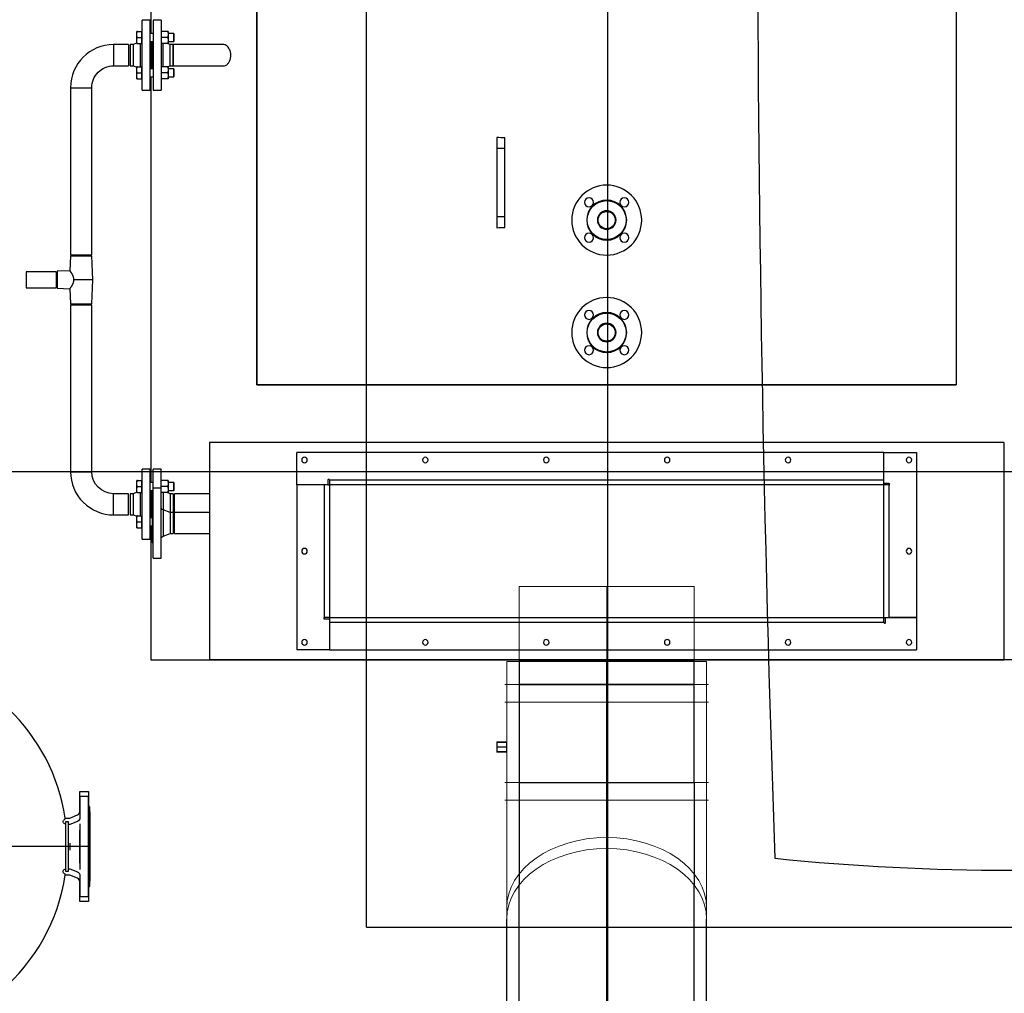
# Model space of a CAD drawing. Header units: millimetres. Extents: x 226749 to 325316, y -44191 to 40236.
# Tile 68 of 164: x 292774 to 294745, y 2736 to 4684. Entities that reach past the tile are written whole.
import ezdxf
from ezdxf.enums import TextEntityAlignment as Align

# ---------------------------------------------------------------- set-up
doc = ezdxf.new("R2010")
doc.units = ezdxf.units.MM
doc.header["$LTSCALE"] = 100
for name, pattern in [('ACAD_ISO10W100', [18.5, 12, -3, 0.5, -3]), ('CENTERX2', [20.32, 12.7, -2.54, 2.54, -2.54]), ('DASHDOT', [25.4, 12.7, -6.35, 0, -6.35]), ('S10', [0, 0]), ('SL0', [0, 0]), ('SL2', [1.125, 0.75, -0.125, 0.125, -0.125])]:
    doc.linetypes.add(name, pattern=pattern)
for name, color, linetype in [('_Poujoulat AXIS', 7, 'ACAD_ISO10W100'), ('_Poujoulat Dualinox internal', 1, 'CENTERX2'), ('_Poujoulat Layout Dimensions', 255, 'Continuous'), ('_Poujoulat Notes', 10, 'Continuous'), ('FUNDAMENTY', 6, 'Continuous'), ('K_OSIE', 2, 'DASHDOT'), ('K_URZĄDZENIA', 4, 'Continuous'), ('KG_BuildingAxis', 4, 'DASHDOT'), ('LINIEN', 7, 'Continuous')]:
    doc.layers.add(name, color=color, linetype=linetype)
doc.layers.add('_Poujoulat Dualinox external', color=160, linetype='Continuous', lineweight=5)

# ---------------------------------------------------------------- blocks, each defined once
blk = doc.blocks.new('FUNDAMENT')
at = {"layer": 'FUNDAMENTY'}
for p, q in [((89813.4, 76473.6), (89813.4, 73473.6)), ((91213.4, 76473.6), (91213.4, 73473.6)), ((89813.4, 73473.6), (91213.4, 73473.6))]:
    blk.add_line(p, q, dxfattribs=at)
blk = doc.blocks.new('*U795')
blk.add_line((-25.4, 28.1), (-25.4, 28.1))
at = {"layer": '_Poujoulat AXIS'}
for p in [(-71.4, 28.1), (124.6, 28.1)]:
    blk.add_line(p, (-25.4, 28.1), dxfattribs=at)
at = {"layer": '_Poujoulat Dualinox external'}
for p, q in [((-106.4, -175.9), (-106.4, 232.1)), ((-71.4, 228.1), (-71.4, 232.1)), ((-71.4, -171.9), (-71.4, -175.9))]:
    blk.add_line(p, q, dxfattribs=at)
for points in [[(-25.4, -171.9), (-25.4, 228.1), (-71.4, 228.1), (-71.4, -171.9)], [(-25.4, -146.9), (-25.4, 203.1), (124.6, 203.1), (124.6, -146.9)]]:
    blk.add_lwpolyline(points, close=True, dxfattribs=at)
at = {"layer": '_Poujoulat Dualinox internal'}
blk.add_lwpolyline([(-25.4, -146.9), (-25.4, 203.1), (-71.4, 203.1), (-71.4, -146.9)], close=True, dxfattribs=at)
at = {"layer": '_Poujoulat Notes', "flags": 10}
blk.add_attdef('NAZWA', text='', height=50, dxfattribs=at).set_placement((-48.4, 28.1), align=Align.MIDDLE)
blk = doc.blocks.new('*U799')
blk.add_line((0, 0), (0, 0))
at = {"layer": '_Poujoulat AXIS'}
for p, q in [((-125, 200), (-125, 220)), ((-196, 0), (0, 0))]:
    blk.add_line(p, q, dxfattribs=at)
at = {"layer": '_Poujoulat Dualinox external'}
for p, q in [((-231, -204), (-231, 204)), ((-196, 200), (-196, 204)), ((-196, -200), (-196, -204))]:
    blk.add_line(p, q, dxfattribs=at)
for points in [[(-114.5, 220), (-135.5, 220), (-135.5, 200), (-114.5, 200)], [(0, -200), (0, 200), (-196, 200), (-196, -200)]]:
    blk.add_lwpolyline(points, close=True, dxfattribs=at)
at = {"layer": '_Poujoulat Dualinox internal'}
for points in [[(-116, 220), (-134, 220), (-134, 200), (-116, 200)], [(0, -175), (0, 175), (-196, 175), (-196, -175)]]:
    blk.add_lwpolyline(points, close=True, dxfattribs=at)
at = {"layer": '_Poujoulat Notes', "flags": 10}
blk.add_attdef('NAZWA', text='', height=50, dxfattribs=at).set_placement((-98, 0), align=Align.MIDDLE)
blk = doc.blocks.new('*U803')
at = {"layer": '_Poujoulat Dualinox internal'}
h = blk.add_hatch(dxfattribs=at)
h.set_pattern_fill('HONEY', color=256, scale=5)
h.set_pattern_definition([(0, (-7420.062, 6199.217), (23.8125, 13.748153), [15.875, -31.75]), (120, (-7420.062, 6199.217), (-23.8125, 13.748153), [15.875, -31.75]), (60, (-7420.062, 6199.217), (5e-08, 27.496307), [-31.75, 15.875])])
h.paths.add_polyline_path([(0, 175, 0.414214), (-175, 0, 0.414214), (0, -175, 0.971277), (0, 0, -1)])
at = {"layer": '_Poujoulat AXIS'}
for p, q in [((0, -50), (0, 50)), ((-50, 0), (50, 0)), ((0, 0), (601, 0))]:
    blk.add_line(p, q, dxfattribs=at)
at = {"layer": '_Poujoulat Dualinox external', "lineweight": -3}
for p, q in [((-0.3, 200), (459.6, 200)), ((-0.3, -200), (459.6, -200))]:
    blk.add_line(p, q, dxfattribs=at)
at = {"layer": '_Poujoulat Dualinox external'}
blk.add_circle((0, 0), 200, dxfattribs=at)
blk.add_ellipse((459.6, 0), major_axis=(0, 200), ratio=0.707108, start_param=3.141593, end_param=6.283185, dxfattribs=at)
at = {"layer": '_Poujoulat Dualinox internal', "lineweight": -3}
for p, q in [((-0.3, 175), (528.1, 175)), ((-0.3, -175), (528.1, -175))]:
    blk.add_line(p, q, dxfattribs=at)
at = {"layer": '_Poujoulat Dualinox internal'}
blk.add_circle((0, 0), 175, dxfattribs=at)
for centre, start, end in [((0, 87.5), 90, 270), ((-2.6, -87.5), 271.6696, 88.3304)]:
    blk.add_arc(centre, 87.5, start, end, dxfattribs=at)
at = {"layer": '_Poujoulat Notes', "flags": 10}
blk.add_attdef('NAZWA', text='', height=50, dxfattribs=at).set_placement((259.3, 120.5), align=Align.MIDDLE)
blk = doc.blocks.new('KOCIOŁ_RZUT')
at = {"layer": 'K_URZĄDZENIA'}
for p, q in [((136447.9, 71443.9), (136447.9, 71326.4)), ((136012.9, 71326.4), (136012.9, 69736.4)), ((136012.9, 71326.4), (136447.9, 71326.4)), ((136447.9, 71326.4), (136447.9, 69736.4)), ((136447.9, 70531.4), (136447.9, 71326.4)), ((136447.9, 69736.4), (136447.9, 71326.4)), ((136032.9, 71086.4), (136032.9, 71151.4)), ((136032.9, 71151.4), (136362.9, 71151.4)), ((136362.9, 71089.4), (136362.9, 71151.4)), ((136362.9, 71151.4), (136427.9, 71151.4)), ((136362.9, 71151.4), (136362.9, 71096.4)), ((136427.9, 69976.4), (136427.9, 71151.4)), ((136094.9, 71096.4), (136094.9, 71086.4)), ((136097.9, 71096.4), (136362.9, 71096.4)), ((136097.9, 71096.4), (136097.9, 71086.4)), ((136094.9, 71086.4), (136032.9, 71086.4)), ((136087.9, 71086.4), (136032.9, 71086.4)), ((136032.9, 71086.4), (136032.9, 69911.4)), ((136087.9, 69976.4), (136087.9, 71086.4)), ((136097.9, 71086.4), (136094.9, 71086.4)), ((136362.9, 71086.4), (136097.9, 71086.4)), ((136097.9, 71086.4), (136097.9, 69976.4)), ((136372.9, 71089.4), (136362.9, 71089.4)), ((136362.9, 71086.4), (136362.9, 71089.4)), ((136362.9, 69976.4), (136362.9, 71086.4)), ((136372.9, 71086.4), (136362.9, 71086.4)), ((136372.9, 71086.4), (136372.9, 69976.4)), ((136447.9, 70531.4), (136447.9, 69736.4)), ((135424.2, 70327.4), (135403.3, 70327.4)), ((135424.2, 70311.4), (135424.2, 70327.4)), ((135561.6, 70327.4), (135424.2, 70327.4)), ((135561.6, 70327.4), (135561.6, 70311.4)), ((135582.5, 70327.4), (135561.6, 70327.4)), ((135402.5, 70311.4), (135424.2, 70311.4)), ((135424.2, 70311.4), (135561.6, 70311.4)), ((135561.6, 70311.4), (135583.3, 70311.4)), ((136087.9, 69976.4), (136097.9, 69976.4)), ((136087.9, 69973.4), (136097.9, 69973.4)), ((136097.9, 69976.4), (136362.9, 69976.4)), ((136097.9, 69973.4), (136097.9, 69976.4)), ((136097.9, 69973.4), (136097.9, 69911.4)), ((136362.9, 69976.4), (136365.9, 69976.4)), ((136362.9, 69976.4), (136362.9, 69966.4)), ((136365.9, 69966.4), (136365.9, 69976.4)), ((136365.9, 69976.4), (136427.9, 69976.4)), ((136372.9, 69976.4), (136427.9, 69976.4)), ((136427.9, 69976.4), (136427.9, 69911.4)), ((136097.9, 69966.4), (136097.9, 69911.4)), ((136362.9, 69966.4), (136097.9, 69966.4)), ((136097.9, 69911.4), (136032.9, 69911.4)), ((136097.9, 69911.4), (136427.9, 69911.4)), ((135216.7, 69764.8), (135216.7, 69663.4)), ((135259.1, 69663.4), (135259.1, 69764.8)), ((136012.9, 69736.4), (136447.9, 69736.4)), ((136115.4, 69736.4), (136115.4, 69666.4)), ((136152.9, 69736.4), (136152.9, 69666.4)), ((136195.3, 69666.4), (136195.3, 69736.4)), ((136447.9, 69618.9), (136447.9, 69736.4)), ((135191.3, 69654.2), (135190.5, 69654)), ((135190.5, 69653.5), (135190.5, 69640.1)), ((135213.8, 69654.2), (135191.3, 69654.2)), ((135195.8, 69665.8), (135194.5, 69664.6)), ((135194.5, 69664.6), (135194.5, 69654.2)), ((135210.5, 69664.6), (135194.5, 69664.6)), ((135209.3, 69665.8), (135195.8, 69665.8)), ((135202.5, 69653.5), (135202.5, 69640.1)), ((135210.5, 69664.6), (135209.3, 69665.8)), ((135210.5, 69654.2), (135210.5, 69664.6)), ((135214.5, 69654), (135213.8, 69654.2)), ((135216.7, 69657.4), (135214.5, 69651.7)), ((135214.5, 69653.5), (135214.5, 69640.1)), ((135216.7, 69663.4), (135216.7, 69657.4)), ((135259.1, 69663.4), (135216.7, 69663.4)), ((135216.7, 69663.4), (135259.1, 69663.4)), ((135259.1, 69657.4), (135216.7, 69657.4)), ((135259.1, 69657.4), (135259.1, 69663.4)), ((135261.2, 69651.7), (135259.1, 69657.4)), ((135262, 69654.2), (135261.2, 69654)), ((135261.2, 69653.5), (135261.2, 69640.1)), ((135284.5, 69654.2), (135262, 69654.2)), ((135266.5, 69665.8), (135265.2, 69664.6)), ((135265.2, 69664.6), (135265.2, 69654.2)), ((135281.2, 69664.6), (135265.2, 69664.6)), ((135280, 69665.8), (135266.5, 69665.8)), ((135273.2, 69653.5), (135273.2, 69640.1)), ((135281.2, 69664.6), (135280, 69665.8)), ((135281.2, 69654.2), (135281.2, 69664.6)), ((135285.2, 69654), (135284.5, 69654.2)), ((135285.2, 69653.5), (135285.2, 69640.1)), ((136090, 69654.2), (136089.3, 69654)), ((136089.3, 69653.5), (136089.3, 69640.1)), ((136112.5, 69654.2), (136090, 69654.2)), ((136094.5, 69665.8), (136093.3, 69664.6)), ((136093.3, 69664.6), (136093.3, 69654.2)), ((136109.3, 69664.6), (136093.3, 69664.6)), ((136108.1, 69665.8), (136094.5, 69665.8)), ((136101.3, 69653.5), (136101.3, 69640.1)), ((136109.3, 69664.6), (136108.1, 69665.8)), ((136109.3, 69654.2), (136109.3, 69664.6)), ((136113.3, 69654), (136112.5, 69654.2)), ((136115.4, 69657.4), (136113.3, 69651.7)), ((136113.3, 69653.5), (136113.3, 69640.1)), ((136152.9, 69666.4), (136115.4, 69666.4)), ((136115.4, 69663.4), (136115.4, 69657.4)), ((136115.4, 69663.4), (136151.6, 69663.4)), ((136115.4, 69657.4), (136151.6, 69657.4)), ((136152.9, 69657.4), (136147.6, 69643.3)), ((136151.6, 69663.4), (136152.9, 69663.4)), ((136151.6, 69657.4), (136152.9, 69657.4)), ((136193.9, 69666.4), (136152.9, 69666.4)), ((136152.9, 69663.4), (136152.9, 69657.4)), ((136152.9, 69663.4), (136189.1, 69663.4)), ((136152.9, 69657.4), (136189.1, 69657.4)), ((136165.2, 69665.8), (136164, 69664.6)), ((136164, 69664.6), (136164, 69663.4)), ((136180, 69664.6), (136164, 69664.6)), ((136178.8, 69665.8), (136165.2, 69665.8)), ((136180, 69664.6), (136178.8, 69665.8)), ((136180, 69663.4), (136180, 69664.6)), ((136189.1, 69663.4), (136195.3, 69663.4)), ((136189.1, 69657.4), (136195.3, 69657.4)), ((136195.3, 69666.4), (136193.9, 69666.4)), ((136195.3, 69657.4), (136195.3, 69663.4)), ((136200.7, 69643.3), (136195.3, 69657.4)), ((135167.9, 69639.4), (135167.9, 69623.4)), ((135167.9, 69639.4), (135307.9, 69639.4)), ((135190.5, 69639.6), (135191.3, 69639.4)), ((135213.8, 69639.4), (135214.5, 69639.6)), ((135261.2, 69643.3), (135214.5, 69643.3)), ((135261.2, 69639.6), (135262, 69639.4)), ((135284.5, 69639.4), (135285.2, 69639.6)), ((135307.9, 69623.4), (135307.9, 69639.4)), ((136066.6, 69639.4), (136066.6, 69623.4)), ((136087.1, 69639.4), (136066.6, 69639.4)), ((136104.1, 69639.4), (136087.1, 69639.4)), ((136089.3, 69639.6), (136090, 69639.4)), ((136104.1, 69639.4), (136104.1, 69623.4)), ((136124.6, 69639.4), (136104.1, 69639.4)), ((136112.5, 69639.4), (136113.3, 69639.6)), ((136113.3, 69643.3), (136147.6, 69643.3)), ((136244.1, 69639.4), (136124.6, 69639.4)), ((136147.6, 69643.3), (136192.9, 69643.3)), ((136192.9, 69643.3), (136200.7, 69643.3)), ((136244.1, 69623.4), (136244.1, 69639.4)), ((133935.9, 69618.9), (135194.5, 69618.9)), ((135167.9, 69623.4), (135307.9, 69623.4)), ((135167.9, 69617.4), (135167.9, 69601.4)), ((135307.9, 69617.4), (135167.9, 69617.4)), ((135194.5, 69623.4), (135194.5, 69617.4)), ((135210.5, 69617.4), (135210.5, 69623.4)), ((135265.2, 69622.4), (135210.5, 69622.4)), ((135265.3, 69621.4), (135210.5, 69621.4)), ((135265.3, 69619.4), (135210.5, 69619.4)), ((135210.5, 69618.4), (135265.3, 69618.4)), ((135265.2, 69623.4), (135265.2, 69617.4)), ((135281.2, 69617.4), (135281.2, 69623.4)), ((135281.2, 69618.9), (136093.2, 69618.9)), ((135307.9, 69601.4), (135307.9, 69617.4)), ((136087.1, 69623.4), (136066.6, 69623.4)), ((136066.6, 69617.4), (136066.6, 69601.4)), ((136206.6, 69617.4), (136066.6, 69617.4)), ((136104.1, 69623.4), (136087.1, 69623.4)), ((136093.3, 69623.4), (136093.3, 69617.4)), ((136124.6, 69623.4), (136104.1, 69623.4)), ((136109.3, 69617.4), (136109.3, 69623.4)), ((136109.3, 69622.4), (136135.1, 69622.4)), ((136135.1, 69621.4), (136109.3, 69621.4)), ((136164, 69619.4), (136109.3, 69619.4)), ((136109.3, 69618.4), (136164, 69618.4)), ((136244.1, 69623.4), (136124.6, 69623.4)), ((136135.1, 69622.4), (136135.1, 69621.4)), ((136135.1, 69622.4), (136201.7, 69622.4)), ((136135.1, 69621.4), (136201.7, 69621.4)), ((136164, 69621.4), (136164, 69617.4)), ((136180, 69617.4), (136180, 69621.4)), ((136180, 69618.9), (136447.9, 69618.9)), ((136201.7, 69622.4), (136213.1, 69622.4)), ((136201.7, 69621.4), (136213.1, 69621.4)), ((136206.6, 69601.4), (136206.6, 69617.4)), ((136213.1, 69621.4), (136213.1, 69622.4)), ((135307.9, 69601.4), (135167.9, 69601.4)), ((135190.5, 69600.8), (135190.5, 69600.4)), ((135214.5, 69600.8), (135190.5, 69600.8)), ((135190.5, 69591.9), (135190.5, 69600.4)), ((135190.5, 69600.4), (135196.5, 69600.4)), ((135196.5, 69600.4), (135202.5, 69600.4)), ((135202.5, 69591.9), (135202.5, 69600.4)), ((135202.5, 69600.4), (135208.5, 69600.4)), ((135208.5, 69600.4), (135214.5, 69600.4)), ((135214.5, 69600.4), (135214.5, 69600.8)), ((135214.5, 69591.9), (135214.5, 69600.4)), ((135214.5, 69597.5), (135261.2, 69597.5)), ((135261.2, 69600.8), (135261.2, 69600.4)), ((135285.2, 69600.8), (135261.2, 69600.8)), ((135261.2, 69591.9), (135261.2, 69600.4)), ((135261.2, 69600.4), (135267.2, 69600.4)), ((135267.2, 69600.4), (135273.2, 69600.4)), ((135273.2, 69591.9), (135273.2, 69600.4)), ((135273.2, 69600.4), (135279.2, 69600.4)), ((135279.2, 69600.4), (135285.2, 69600.4)), ((135285.2, 69600.4), (135285.2, 69600.8)), ((135285.2, 69591.9), (135285.2, 69600.4)), ((136206.6, 69601.4), (136066.6, 69601.4)), ((136089.3, 69600.8), (136089.3, 69600.4)), ((136113.3, 69600.8), (136089.3, 69600.8)), ((136089.3, 69591.9), (136089.3, 69600.4)), ((136089.3, 69600.4), (136095.3, 69600.4)), ((136095.3, 69600.4), (136101.3, 69600.4)), ((136101.3, 69591.9), (136101.3, 69600.4)), ((136101.3, 69600.4), (136107.3, 69600.4)), ((136107.3, 69600.4), (136113.3, 69600.4)), ((136113.3, 69600.4), (136113.3, 69600.8)), ((136113.3, 69591.9), (136113.3, 69600.4)), ((136113.3, 69597.5), (136160, 69597.5)), ((136160, 69600.8), (136160, 69600.4)), ((136184, 69600.8), (136160, 69600.8)), ((136160, 69591.9), (136160, 69600.4)), ((136160, 69600.4), (136166, 69600.4)), ((136166, 69600.4), (136172, 69600.4)), ((136172, 69591.9), (136172, 69600.4)), ((136172, 69600.4), (136178, 69600.4)), ((136178, 69600.4), (136184, 69600.4)), ((136184, 69600.4), (136184, 69600.8)), ((136184, 69591.9), (136184, 69600.4)), ((135196.5, 69590.8), (135190.5, 69590.8)), ((135208.5, 69590.8), (135196.5, 69590.8)), ((135214.5, 69590.8), (135208.5, 69590.8)), ((135213.9, 69590.8), (135216.7, 69583.4)), ((135216.7, 69583.4), (135216.7, 69577.4)), ((135216.7, 69583.4), (135259.1, 69583.4)), ((135216.7, 69577.4), (135259.1, 69577.4)), ((135216.7, 69574.4), (135216.7, 69544.4)), ((135216.7, 69574.4), (135259.1, 69574.4)), ((135259.1, 69583.4), (135261.9, 69590.8)), ((135259.1, 69577.4), (135259.1, 69583.4)), ((135259.1, 69544.4), (135259.1, 69574.4)), ((135267.2, 69590.8), (135261.2, 69590.8)), ((135279.2, 69590.8), (135267.2, 69590.8)), ((135285.2, 69590.8), (135279.2, 69590.8)), ((136095.3, 69590.8), (136089.3, 69590.8)), ((136107.3, 69590.8), (136095.3, 69590.8)), ((136113.3, 69590.8), (136107.3, 69590.8)), ((136112.6, 69590.8), (136115.4, 69583.4)), ((136115.4, 69583.4), (136115.4, 69577.4)), ((136115.4, 69583.4), (136157.8, 69583.4)), ((136115.4, 69577.4), (136157.8, 69577.4)), ((136115.4, 69574.4), (136115.4, 69544.4)), ((136157.8, 69574.4), (136115.4, 69574.4)), ((136157.8, 69583.4), (136160.6, 69590.8)), ((136157.8, 69577.4), (136157.8, 69583.4)), ((136157.8, 69544.4), (136157.8, 69574.4)), ((136166, 69590.8), (136160, 69590.8)), ((136178, 69590.8), (136166, 69590.8)), ((136184, 69590.8), (136178, 69590.8)), ((135216.7, 69544.4), (135259.1, 69544.4)), ((136157.8, 69544.4), (136115.4, 69544.4)), ((135637.3, 69500.6), (135302.9, 69500.6)), ((135302.9, 69458.2), (135302.9, 69500.6)), ((135637.3, 69458.2), (135637.3, 69500.6)), ((135687.3, 69503.1), (135639.3, 69500.6)), ((135639.3, 69458.2), (135639.3, 69500.6)), ((135735.3, 69500.6), (135687.3, 69503.1)), ((135687.3, 69503.1), (135687.3, 69464.7)), ((135735.3, 69458.2), (135735.3, 69500.6)), ((136071.6, 69500.6), (135737.3, 69500.6)), ((135737.3, 69458.2), (135737.3, 69500.6)), ((136071.6, 69458.2), (136071.6, 69500.6)), ((135302.9, 69458.2), (135637.3, 69458.2)), ((135639.3, 69458.2), (135669.2, 69456.6)), ((135669.1, 69456.7), (135670.4, 69431.4)), ((135704.1, 69431.4), (135705.4, 69456.7)), ((135705.4, 69456.6), (135735.3, 69458.2)), ((135737.3, 69458.2), (136071.6, 69458.2)), ((135670.4, 69431.4), (135704.1, 69431.4)), ((135671.4, 69429.4), (135671.4, 69369.4)), ((135671.4, 69429.4), (135688.6, 69429.4)), ((135688.6, 69429.4), (135703.2, 69429.4)), ((135703.2, 69369.4), (135703.2, 69429.4)), ((135671.4, 69369.4), (135688.6, 69369.4)), ((135688.6, 69369.4), (135703.2, 69369.4))]:
    blk.add_line(p, q, dxfattribs=at)
at = {"layer": 'K_URZĄDZENIA', "extrusion": (0, 0, -1)}
for centre, radius in [((-136047.9, 71136.4), 5.5), ((-136230.4, 71136.4), 5.5), ((-136412.9, 71136.4), 5.5), ((-136047.9, 70894.4), 5.5), ((-136412.9, 70894.4), 5.5), ((-136047.9, 70652.4), 5.5), ((-136412.9, 70652.4), 5.5), ((-135567.9, 70531.4), 70), ((-135792.9, 70531.4), 70), ((-135532.5, 70566.7), 9), ((-135567.9, 70531.4), 40), ((-135603.2, 70566.7), 9), ((-135757.5, 70566.7), 9), ((-135792.9, 70531.4), 40), ((-135828.2, 70566.7), 9), ((-135567.9, 70531.4), 18.6), ((-135792.9, 70531.4), 18.6), ((-135532.5, 70496), 9), ((-135603.2, 70496), 9), ((-135757.5, 70496), 9), ((-135828.2, 70496), 9), ((-136047.9, 70410.4), 5.5), ((-136412.9, 70410.4), 5.5), ((-136047.9, 70168.4), 5.5), ((-136412.9, 70168.4), 5.5), ((-136047.9, 69926.4), 5.5), ((-136230.4, 69926.4), 5.5), ((-136412.9, 69926.4), 5.5)]:
    blk.add_circle(centre, radius, dxfattribs=at)
at = {"layer": 'K_URZĄDZENIA'}
for centre, radius in [((135567.9, 70531.4), 39), ((135792.9, 70531.4), 39), ((135567.9, 70531.4), 17.2), ((135792.9, 70531.4), 17.2)]:
    blk.add_circle(centre, radius, dxfattribs=at)
for centre, radius, start, end in [((136096.4, 71096.4), 1.5, 0, 180), ((136372.9, 71087.9), 1.5, 270, 90), ((136087.9, 69974.9), 1.5, 90, 270), ((136364.4, 69966.4), 1.5, 180, 0), ((135302.9, 69544.4), 86.2, 180, 270), ((136071.6, 69544.4), 86.2, 270, 0)]:
    blk.add_arc(centre, radius, start, end, dxfattribs=at)
at = {"layer": 'K_URZĄDZENIA', "extrusion": (0, 0, -1)}
for centre, radius, start, end in [((-136142, 69645.4), 6, 200.6955, 270), ((-136206.3, 69645.4), 6, 270, 339.3045), ((-136134.1, 69622.4), 1, 90, 180), ((-136214.1, 69622.4), 1, 0, 90), ((-135193.9, 69601.4), 0.6, 180, 270), ((-135211.1, 69601.4), 0.6, 270, 0), ((-135264.6, 69601.4), 0.6, 180, 270), ((-135281.8, 69601.4), 0.6, 270, 0), ((-136092.7, 69601.4), 0.6, 180, 270), ((-136109.9, 69601.4), 0.6, 270, 0), ((-136163.4, 69601.4), 0.6, 180, 270), ((-136180.6, 69601.4), 0.6, 270, 0), ((-135302.9, 69544.4), 43.8, 270, 0), ((-136071.6, 69544.4), 43.8, 180, 270)]:
    blk.add_arc(centre, radius, start, end, dxfattribs=at)
for centre, start_param, end_param in [((135227.1, 70531.4), 4.937856, 4.955884), ((135758.7, 70531.4), 1.327301, 1.345329)]:
    blk.add_ellipse(centre, major_axis=(0, -912.5), ratio=0.198149, start_param=start_param, end_param=end_param, dxfattribs=at)
at = {"layer": 'K_URZĄDZENIA'}
for points, knots in [([(135259.1, 69764.9), (135259.1, 69766), (135258.5, 69768.9), (135255.6, 69773.1), (135250.1, 69776.6), (135244, 69778.6), (135237.5, 69779.1), (135231.3, 69778.4), (135225.9, 69776.6), (135221.2, 69773.8), (135217.6, 69769.7), (135216.7, 69766.6), (135216.7, 69764.8)], [0, 0, 0, 0, 0.081501, 0.219507, 0.325624, 0.415746, 0.506221, 0.588215, 0.670538, 0.76193, 0.868502, 1, 1, 1, 1]), ([(135202.5, 69653.5), (135201.5, 69653.6), (135200.5, 69653.8), (135199, 69653.9), (135198.5, 69653.9), (135197.5, 69654), (135196.5, 69654), (135195.5, 69654), (135194.5, 69653.9), (135194, 69653.9), (135192.5, 69653.8), (135191.5, 69653.6), (135190.5, 69653.5)], [0, 0, 0, 0, 0.25, 0.25, 0.375, 0.375, 0.5, 0.625, 0.625, 0.75, 0.75, 1, 1, 1, 1]), ([(135214.5, 69653.5), (135213.5, 69653.6), (135212.5, 69653.8), (135211, 69653.9), (135210.5, 69653.9), (135209.5, 69654), (135208.5, 69654), (135207.5, 69654), (135206.5, 69653.9), (135206, 69653.9), (135204.5, 69653.8), (135203.5, 69653.6), (135202.5, 69653.5)], [0, 0, 0, 0, 0.25, 0.25, 0.375, 0.375, 0.5, 0.625, 0.625, 0.75, 0.75, 1, 1, 1, 1]), ([(135273.2, 69653.5), (135272.2, 69653.6), (135271.2, 69653.8), (135269.7, 69653.9), (135269.2, 69653.9), (135268.2, 69654), (135267.2, 69654), (135266.2, 69654), (135265.2, 69653.9), (135264.7, 69653.9), (135263.2, 69653.8), (135262.2, 69653.6), (135261.2, 69653.5)], [0, 0, 0, 0, 0.25, 0.25, 0.375, 0.375, 0.5, 0.625, 0.625, 0.75, 0.75, 1, 1, 1, 1]), ([(135285.2, 69653.5), (135284.2, 69653.6), (135283.2, 69653.8), (135281.7, 69653.9), (135281.2, 69653.9), (135280.2, 69654), (135279.2, 69654), (135278.2, 69654), (135277.2, 69653.9), (135276.7, 69653.9), (135275.2, 69653.8), (135274.2, 69653.6), (135273.2, 69653.5)], [0, 0, 0, 0, 0.25, 0.25, 0.375, 0.375, 0.5, 0.625, 0.625, 0.75, 0.75, 1, 1, 1, 1]), ([(136101.3, 69653.5), (136100.3, 69653.6), (136099.3, 69653.8), (136097.8, 69653.9), (136097.3, 69653.9), (136096.3, 69654), (136095.3, 69654), (136094.3, 69654), (136093.3, 69653.9), (136092.8, 69653.9), (136091.3, 69653.8), (136090.3, 69653.6), (136089.3, 69653.5)], [0, 0, 0, 0, 0.25, 0.25, 0.375, 0.375, 0.5, 0.625, 0.625, 0.75, 0.75, 1, 1, 1, 1]), ([(136113.3, 69653.5), (136112.3, 69653.6), (136111.3, 69653.8), (136109.8, 69653.9), (136109.3, 69653.9), (136108.3, 69654), (136107.3, 69654), (136106.3, 69654), (136105.3, 69653.9), (136104.8, 69653.9), (136103.3, 69653.8), (136102.3, 69653.6), (136101.3, 69653.5)], [0, 0, 0, 0, 0.25, 0.25, 0.375, 0.375, 0.5, 0.625, 0.625, 0.75, 0.75, 1, 1, 1, 1]), ([(135196.5, 69590.8), (135195.5, 69590.8), (135194.5, 69590.9), (135192.5, 69591.3), (135191.5, 69591.5), (135190.5, 69591.9)], [0, 0, 0, 0, 0.5, 0.5, 1, 1, 1, 1]), ([(135190.5, 69591.9), (135190.5, 69591.5), (135190.5, 69591.3), (135190.5, 69590.9), (135190.5, 69590.8), (135190.5, 69590.8)], [0, 0, 0, 0, 0.500428, 0.500428, 1, 1, 1, 1]), ([(135202.5, 69591.9), (135201.6, 69591.5), (135200.6, 69591.3), (135199.1, 69591), (135198.6, 69590.9), (135197.6, 69590.8), (135197, 69590.8), (135196.5, 69590.8)], [0, 0, 0, 0, 0.5, 0.5, 0.75, 0.75, 1, 1, 1, 1]), ([(135208.5, 69590.8), (135208, 69590.8), (135207.5, 69590.8), (135206.5, 69590.9), (135206, 69591), (135204.5, 69591.3), (135203.5, 69591.5), (135202.5, 69591.9)], [0, 0, 0, 0, 0.25, 0.25, 0.5, 0.5, 1, 1, 1, 1]), ([(135214.5, 69591.9), (135213.6, 69591.5), (135212.6, 69591.3), (135210.6, 69590.9), (135209.6, 69590.8), (135208.5, 69590.8)], [0, 0, 0, 0, 0.5, 0.5, 1, 1, 1, 1]), ([(135214.5, 69590.8), (135214.5, 69590.8), (135214.5, 69590.8), (135214.5, 69590.9), (135214.5, 69591), (135214.5, 69591.3), (135214.5, 69591.5), (135214.5, 69591.9)], [0, 0, 0, 0, 0.25, 0.25, 0.5, 0.5, 1, 1, 1, 1]), ([(135267.2, 69590.8), (135266.2, 69590.8), (135265.2, 69590.9), (135263.2, 69591.3), (135262.2, 69591.5), (135261.2, 69591.9)], [0, 0, 0, 0, 0.5, 0.5, 1, 1, 1, 1]), ([(135261.2, 69591.9), (135261.2, 69591.5), (135261.2, 69591.3), (135261.2, 69590.9), (135261.2, 69590.8), (135261.2, 69590.8)], [0, 0, 0, 0, 0.500428, 0.500428, 1, 1, 1, 1]), ([(135273.2, 69591.9), (135272.3, 69591.5), (135271.3, 69591.3), (135269.8, 69591), (135269.3, 69590.9), (135268.3, 69590.8), (135267.8, 69590.8), (135267.2, 69590.8)], [0, 0, 0, 0, 0.5, 0.5, 0.75, 0.75, 1, 1, 1, 1]), ([(135279.2, 69590.8), (135278.7, 69590.8), (135278.2, 69590.8), (135277.2, 69590.9), (135276.7, 69591), (135275.2, 69591.3), (135274.2, 69591.5), (135273.2, 69591.9)], [0, 0, 0, 0, 0.25, 0.25, 0.5, 0.5, 1, 1, 1, 1]), ([(135285.2, 69591.9), (135284.3, 69591.5), (135283.3, 69591.3), (135281.3, 69590.9), (135280.3, 69590.8), (135279.2, 69590.8)], [0, 0, 0, 0, 0.5, 0.5, 1, 1, 1, 1]), ([(135285.2, 69590.8), (135285.2, 69590.8), (135285.2, 69590.8), (135285.2, 69590.9), (135285.2, 69591), (135285.2, 69591.3), (135285.2, 69591.5), (135285.2, 69591.9)], [0, 0, 0, 0, 0.25, 0.25, 0.5, 0.5, 1, 1, 1, 1]), ([(136089.3, 69591.9), (136089.3, 69591.5), (136089.3, 69591.3), (136089.3, 69590.9), (136089.3, 69590.8), (136089.3, 69590.8)], [0, 0, 0, 0, 0.500428, 0.500428, 1, 1, 1, 1]), ([(136095.3, 69590.8), (136094.3, 69590.8), (136093.3, 69590.9), (136091.3, 69591.3), (136090.3, 69591.5), (136089.3, 69591.9)], [0, 0, 0, 0, 0.5, 0.5, 1, 1, 1, 1]), ([(136101.3, 69591.9), (136100.3, 69591.5), (136099.3, 69591.3), (136097.8, 69591), (136097.3, 69590.9), (136096.3, 69590.8), (136095.8, 69590.8), (136095.3, 69590.8)], [0, 0, 0, 0, 0.5, 0.5, 0.75, 0.75, 1, 1, 1, 1]), ([(136107.3, 69590.8), (136106.8, 69590.8), (136106.3, 69590.8), (136105.3, 69590.9), (136104.8, 69591), (136103.3, 69591.3), (136102.3, 69591.5), (136101.3, 69591.9)], [0, 0, 0, 0, 0.25, 0.25, 0.5, 0.5, 1, 1, 1, 1]), ([(136113.3, 69591.9), (136112.3, 69591.5), (136111.3, 69591.3), (136109.3, 69590.9), (136108.3, 69590.8), (136107.3, 69590.8)], [0, 0, 0, 0, 0.5, 0.5, 1, 1, 1, 1]), ([(136113.3, 69590.8), (136113.3, 69590.8), (136113.3, 69590.8), (136113.3, 69590.9), (136113.3, 69591), (136113.3, 69591.3), (136113.3, 69591.5), (136113.3, 69591.9)], [0, 0, 0, 0, 0.25, 0.25, 0.5, 0.5, 1, 1, 1, 1]), ([(136160, 69591.9), (136160, 69591.5), (136160, 69591.3), (136160, 69590.9), (136160, 69590.8), (136160, 69590.8)], [0, 0, 0, 0, 0.500428, 0.500428, 1, 1, 1, 1]), ([(136166, 69590.8), (136165, 69590.8), (136164, 69590.9), (136162, 69591.3), (136161, 69591.5), (136160, 69591.9)], [0, 0, 0, 0, 0.5, 0.5, 1, 1, 1, 1]), ([(136172, 69591.9), (136171, 69591.5), (136170, 69591.3), (136168.5, 69591), (136168, 69590.9), (136167, 69590.8), (136166.5, 69590.8), (136166, 69590.8)], [0, 0, 0, 0, 0.5, 0.5, 0.75, 0.75, 1, 1, 1, 1]), ([(136178, 69590.8), (136177.5, 69590.8), (136177, 69590.8), (136176, 69590.9), (136175.5, 69591), (136174, 69591.3), (136173, 69591.5), (136172, 69591.9)], [0, 0, 0, 0, 0.25, 0.25, 0.5, 0.5, 1, 1, 1, 1]), ([(136184, 69591.9), (136183, 69591.5), (136182, 69591.3), (136180, 69590.9), (136179, 69590.8), (136178, 69590.8)], [0, 0, 0, 0, 0.5, 0.5, 1, 1, 1, 1]), ([(136184, 69590.8), (136184, 69590.8), (136184, 69590.8), (136184, 69590.9), (136184, 69591), (136184, 69591.3), (136184, 69591.5), (136184, 69591.9)], [0, 0, 0, 0, 0.25, 0.25, 0.5, 0.5, 1, 1, 1, 1]), ([(135687.3, 69464.7), (135687, 69464.7), (135686.6, 69464.7), (135686, 69464.7), (135685.7, 69464.7), (135685.3, 69464.7), (135685.2, 69464.7), (135685.1, 69464.7), (135685.1, 69464.7), (135685, 69464.7), (135684.8, 69464.7), (135684.6, 69464.6), (135684.1, 69464.6), (135683.8, 69464.5), (135683.2, 69464.4), (135682.9, 69464.4), (135682.3, 69464.2), (135682, 69464.1), (135681.6, 69464), (135681.5, 69464), (135681.2, 69463.9), (135681.2, 69463.9), (135681, 69463.8), (135681, 69463.8), (135680.6, 69463.7), (135680.3, 69463.6), (135679.8, 69463.4), (135679.5, 69463.2), (135679, 69463), (135678.7, 69462.9), (135678.2, 69462.7), (135678, 69462.5), (135677.5, 69462.3), (135677.3, 69462.1), (135676.8, 69461.9), (135676.6, 69461.8), (135676.3, 69461.6), (135676.2, 69461.6), (135676.1, 69461.5), (135675.9, 69461.4), (135675.8, 69461.3), (135675.2, 69461), (135674.8, 69460.7), (135674, 69460.2), (135673.6, 69459.9), (135673.1, 69459.6), (135672.9, 69459.4), (135672.7, 69459.3), (135672.5, 69459.2), (135672.4, 69459.1), (135672.3, 69459), (135672.3, 69459), (135671.9, 69458.7), (135671.6, 69458.5), (135671, 69458.1), (135670.8, 69457.9), (135670.3, 69457.6), (135670.1, 69457.4), (135669.9, 69457.2), (135669.9, 69457.2), (135669.8, 69457.2), (135669.8, 69457.1), (135669.7, 69457.1), (135669.6, 69457), (135669.5, 69457), (135669.3, 69456.8), (135669.3, 69456.7), (135669.1, 69456.6), (135669.1, 69456.6), (135669.1, 69456.6), (135669.1, 69456.6), (135669.1, 69456.6)], [0, 0, 0, 0, 0.031231, 0.031231, 0.062463, 0.062463, 0.07027, 0.07027, 0.074174, 0.074174, 0.078078, 0.093694, 0.093694, 0.124925, 0.124925, 0.156157, 0.156157, 0.187388, 0.187388, 0.203003, 0.203003, 0.210811, 0.210811, 0.218619, 0.218619, 0.24985, 0.24985, 0.281082, 0.281082, 0.312313, 0.312313, 0.343544, 0.343544, 0.374776, 0.374776, 0.406007, 0.406007, 0.413815, 0.413815, 0.421623, 0.437238, 0.437238, 0.499701, 0.499701, 0.562163, 0.562163, 0.593395, 0.593395, 0.60901, 0.616818, 0.616818, 0.624626, 0.624626, 0.687089, 0.687089, 0.749551, 0.749551, 0.812014, 0.812014, 0.819822, 0.819822, 0.82763, 0.843245, 0.843245, 0.874476, 0.874476, 0.936939, 0.936939, 0.999402, 0.999402, 1, 1, 1, 1]), ([(135705.4, 69456.6), (135705.4, 69456.6), (135705.4, 69456.6), (135705.4, 69456.6), (135705.4, 69456.6), (135705.4, 69456.6), (135705.4, 69456.6), (135705.4, 69456.7), (135705.3, 69456.7), (135705.2, 69456.8), (135704.9, 69457), (135704.8, 69457.1), (135704.4, 69457.4), (135704.2, 69457.6), (135703.8, 69457.9), (135703.5, 69458.1), (135703.1, 69458.4), (135702.9, 69458.5), (135702.7, 69458.7), (135702.6, 69458.7), (135702.5, 69458.8), (135702.4, 69458.9), (135702, 69459.2), (135701.6, 69459.4), (135700.9, 69459.9), (135700.5, 69460.2), (135699.9, 69460.6), (135699.7, 69460.7), (135699.4, 69460.9), (135699.2, 69461), (135699.1, 69461.1), (135699, 69461.2), (135698.9, 69461.2), (135698.4, 69461.5), (135698, 69461.8), (135697.3, 69462.1), (135697, 69462.3), (135696.6, 69462.5), (135696.3, 69462.7), (135695.8, 69462.9), (135695.5, 69463), (135695, 69463.2), (135694.8, 69463.4), (135694.2, 69463.6), (135693.9, 69463.7), (135693.6, 69463.8), (135693.5, 69463.8), (135693.4, 69463.9), (135693.3, 69463.9), (135693.1, 69464), (135693, 69464), (135692.5, 69464.1), (135692.2, 69464.2), (135691.6, 69464.4), (135691.3, 69464.4), (135690.7, 69464.5), (135690.4, 69464.6), (135689.9, 69464.6), (135689.8, 69464.7), (135689.6, 69464.7), (135689.5, 69464.7), (135689.3, 69464.7), (135688.9, 69464.7), (135688.5, 69464.7), (135687.9, 69464.7), (135687.6, 69464.7), (135687.3, 69464.7)], [0, 0, 0, 0, 0.014483, 0.014483, 0.022304, 0.022304, 0.030126, 0.061412, 0.061412, 0.123985, 0.123985, 0.186557, 0.186557, 0.24913, 0.24913, 0.311702, 0.311702, 0.342988, 0.342988, 0.358632, 0.358632, 0.374275, 0.374275, 0.436847, 0.436847, 0.49942, 0.49942, 0.530706, 0.530706, 0.546349, 0.554171, 0.554171, 0.561992, 0.561992, 0.624565, 0.624565, 0.655851, 0.655851, 0.687137, 0.687137, 0.718424, 0.718424, 0.74971, 0.74971, 0.780996, 0.780996, 0.788818, 0.788818, 0.796639, 0.796639, 0.812282, 0.812282, 0.843569, 0.843569, 0.874855, 0.874855, 0.906141, 0.906141, 0.921784, 0.921784, 0.929606, 0.929606, 0.937427, 0.968714, 0.968714, 1, 1, 1, 1])]:
    blk.add_open_spline(points, degree=3, knots=knots, dxfattribs=at)
blk = doc.blocks.new('MEDCLUMP_ZWC_2778_')
at = {"layer": 'LINIEN', "linetype": 'SL2'}
for p, q in [((150.837, 80.959), (150.837, 82.079)), ((151.117, 81.519), (150.557, 81.519))]:
    blk.add_line(p, q, dxfattribs=at)
at = {"layer": 'LINIEN', "linetype": 'SL0', "flags": 128}
blk.add_lwpolyline([(151.117, 81.239, -1), (150.557, 81.239), (150.557, 81.799, -1), (151.117, 81.799)], format="xyb", close=True, dxfattribs=at)
blk = doc.blocks.new('MEDCLUMP_ZWC_2782_')
at = {"layer": 'LINIEN', "linetype": 'SL2'}
for p, q in [((151.117, 115.119), (150.557, 115.119)), ((150.837, 115.679), (150.837, 114.559))]:
    blk.add_line(p, q, dxfattribs=at)
at = {"layer": 'LINIEN', "linetype": 'SL0', "flags": 128}
blk.add_lwpolyline([(151.117, 115.399, 1), (150.557, 115.399), (150.557, 114.839, 1), (151.117, 114.839)], format="xyb", close=True, dxfattribs=at)
blk = doc.blocks.new('MEDCLUMP_ZWC_2786_')
at = {"layer": 'LINIEN', "linetype": 'SL2'}
for p, q in [((141.557, 115.119), (142.117, 115.119)), ((141.837, 115.679), (141.837, 114.559))]:
    blk.add_line(p, q, dxfattribs=at)
at = {"layer": 'LINIEN', "linetype": 'SL0', "flags": 128}
blk.add_lwpolyline([(141.557, 115.399, -1), (142.117, 115.399), (142.117, 114.839, -1), (141.557, 114.839)], format="xyb", close=True, dxfattribs=at)
blk = doc.blocks.new('MEDCLUMP_SET_2777_')
at = {"layer": 'LINIEN', "linetype": 'SL2'}
for p, q in [((146.337, 80.679), (146.337, 116.679)), ((131.137, 98.319), (161.537, 98.319))]:
    blk.add_line(p, q, dxfattribs=at)
at = {"layer": 'LINIEN', "linetype": 'SL0'}
blk.add_line((139.837, 113.519), (152.837, 113.519), dxfattribs=at)
at = {"layer": 'LINIEN', "linetype": 'SL0', "flags": 128}
for points in [[(139.614, 111.952, 0.285559), (139.837, 112.31), (139.837, 115.919, -0.414214), (140.237, 116.319), (152.437, 116.319, -0.414214), (152.837, 115.919), (152.837, 112.31, 0.28556), (153.06, 111.952)], [(141.761, 80.319), (140.237, 80.319, -0.414214), (139.837, 80.719), (139.837, 84.328, 0.285559), (139.614, 84.687)], [(153.06, 84.687, 0.28556), (152.837, 84.328), (152.837, 80.719, -0.414214), (152.437, 80.319), (147.537, 80.319)]]:
    blk.add_lwpolyline(points, format="xyb", dxfattribs=at)
for points in [[(139.837, 83.119), (145.663, 83.119)], [(147.011, 83.119), (152.837, 83.119)]]:
    blk.add_lwpolyline(points, dxfattribs=at)
for name in ['MEDCLUMP_ZWC_2786_', 'MEDCLUMP_ZWC_2782_', 'MEDCLUMP_ZWC_2778_']:
    blk.add_blockref(name, (0, 0))
blk = doc.blocks.new('MEDCLUMP_SET_2795_')
at = {"layer": 'LINIEN', "linetype": 'SL2'}
for p, q in [((131.269, 100.12), (131.269, 96.519)), ((161.405, 100.119), (161.405, 96.519))]:
    blk.add_line(p, q, dxfattribs=at)
at = {"layer": 'LINIEN', "linetype": 'S10', "flags": 128}
for points in [[(161.231, 95.281, 0.012887), (161.367, 96.053, 0.335209), (161.321, 96.137, -0.35213), (161.209, 96.363, -0.352458), (161.405, 96.52), (161.405, 100.284), (161.405, 100.119, -0.804964), (161.322, 100.501, 0.33414), (161.367, 100.586, 0.860506), (131.307, 100.586, 0.33414), (131.353, 100.501, -0.804955), (131.269, 100.12), (131.269, 96.519, -0.804953), (131.353, 96.137)], [(131.353, 96.137, 0.334138), (131.307, 96.053, 0.77446), (160.584, 93.021)]]:
    blk.add_lwpolyline(points, format="xyb", dxfattribs=at)
at = {"layer": 'LINIEN', "linetype": 'SL0', "flags": 128}
for points in [[(131.269, 96.519), (131.269, 96.319), (131.069, 96.319), (131.069, 100.32), (131.269, 100.32), (131.269, 100.12)], [(161.405, 100.284), (161.605, 100.284), (161.605, 93.001), (161.405, 93.001), (161.405, 96.52)]]:
    blk.add_lwpolyline(points, dxfattribs=at)

msp = doc.modelspace()

# ---------------------------------------------------------------- linework, layer by layer
at = {"color": 1, "linetype": 'Continuous'}
msp.add_line((293467.93, 2868.74), (293467.93, 8786.74), dxfattribs=at)
for p, q in [((293248.43, 3954), (293248.43, 6954)), ((294648.43, 6954), (294648.43, 3954)), ((294648.43, 3954), (293248.43, 3954))]:
    msp.add_line(p, q)
at = {"ltscale": 6}
msp.add_line((325315.93, 3780), (268778.43, 3780), dxfattribs=at)
at = {"linetype": 'SL0'}
for p, q in [((292894.43, 3075.69), (292894.43, 2984.04)), ((292894.43, 2996.96), (292894.43, 3062.77)), ((292874.43, 3037.01), (292874.43, 3022.71))]:
    msp.add_line(p, q, dxfattribs=at)
at = {"linetype": 'SL2'}
for q in [(292862.43, 3029.86), (292864.43, 3029.86)]:
    msp.add_line((292914.43, 3029.86), q, dxfattribs=at)
at = {"color": 1}
msp.add_line((293467.93, 2868.74), (295267.93, 2868.74), dxfattribs=at)
at = {"linetype": 'SL0', "flags": 128}
for points in [[(292865.1, 3087.01), (292874.43, 3087.01), (292889.51, 3093.31, 0.3025732), (292894.43, 3100.69), (292894.43, 3139.86), (292911.43, 3139.86), (292911.43, 2919.86), (292894.43, 2919.86), (292894.43, 2959.04, 0.3025758), (292889.51, 2966.42), (292874.43, 2972.71), (292865.1, 2972.71)], [(292871.12, 2985.41), (292874.43, 2985.41), (292889.41, 2979.38, -0.3060912), (292894.43, 2971.96), (292894.43, 2929.86), (292911.43, 2929.86), (292911.43, 3129.86), (292894.43, 3129.86), (292894.43, 3087.77, -0.3060856), (292889.41, 3080.35), (292874.43, 3074.31), (292871.12, 3074.31)]]:
    msp.add_lwpolyline(points, format="xyb", dxfattribs=at)
for points in [[(292911.43, 2947.86), (292914.43, 2950.86), (292914.43, 3108.86), (292911.43, 3111.86)], [(292911.43, 3101.86), (292914.43, 3098.86), (292914.43, 2960.86), (292911.43, 2957.86)]]:
    msp.add_lwpolyline(points, dxfattribs=at)
for centre, radius, start, end in [((349898.69, 4975.06), 55647.91, 177.957305, 182.027398), ((294758.32, 7678.98), 4696.45, 264.22345, 275.77655)]:
    msp.add_arc(centre, radius, start, end)
at = {"layer": '_Poujoulat AXIS'}
msp.add_line((293948.93, 3026.04), (293948.93, 3158), dxfattribs=at)
at = {"layer": '_Poujoulat Dualinox external'}
for p, q in [((293748.93, 3158), (293748.93, 2425)), ((294148.93, 3158), (294148.93, 2425))]:
    msp.add_line(p, q, dxfattribs=at)
msp.add_ellipse((293948.93, 2906.62), major_axis=(-200, 0), ratio=0.707108, start_param=3.1415927, end_param=6.2831853, dxfattribs=at)
at = {"layer": '_Poujoulat Dualinox internal'}
for p, q in [((293773.93, 3158), (293773.93, 2953.08)), ((294123.93, 3158), (294123.93, 2953.08))]:
    msp.add_line(p, q, dxfattribs=at)
at = {"layer": 'K_OSIE', "ltscale": 25}
msp.add_line((293950.93, 2175), (293950.93, 7242), dxfattribs=at)
at = {"layer": 'KG_BuildingAxis', "ltscale": 6}
msp.add_line((317515.93, 3780), (260978.43, 3780), dxfattribs=at)

# ---------------------------------------------------------------- block references
at = {"rotation": 90}
msp.add_blockref('*U795', (293977.02, 3425.44), dxfattribs=at)
at = {"xscale": 25, "yscale": 25, "zscale": 25, "rotation": 180}
for name in ['MEDCLUMP_SET_2777_', 'MEDCLUMP_SET_2795_']:
    msp.add_blockref(name, (296147.86, 5487.84), dxfattribs=at)
at = {"layer": '_Poujoulat Layout Dimensions', "rotation": 90}
msp.add_blockref('*U803', (293948.93, 2425), dxfattribs=at)
at = {"layer": '_Poujoulat Notes', "rotation": 90}
msp.add_blockref('*U799', (293948.93, 3354), dxfattribs=at)
at = {"layer": 'FUNDAMENTY'}
msp.add_blockref('FUNDAMENT', (203435.02, -69519.63), dxfattribs=at)
at = {"layer": 'K_URZĄDZENIA', "rotation": 270}
msp.add_blockref('KOCIOŁ_RZUT', (223417.55, 139851.39), dxfattribs=at)

doc.saveas('drawing.dxf')
